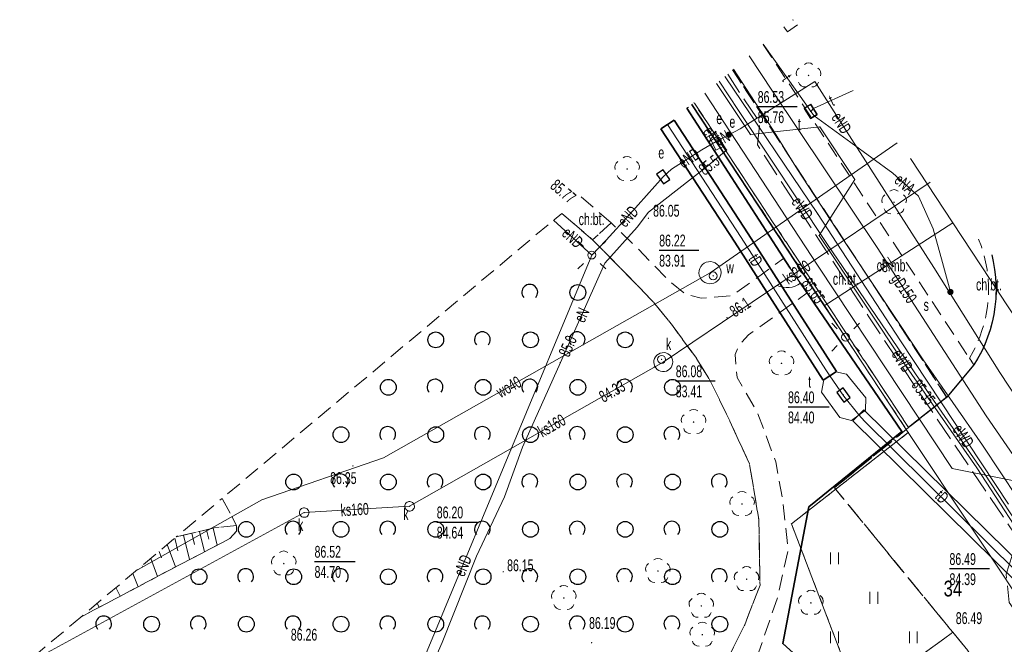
# Model space of a CAD drawing. Header units: metres. Extents: x 7504240 to 7504745, y 5782869 to 5783359.
# Tile 81 of 93: x 7504516 to 7504578, y 5783319 to 5783359. Entities that reach past the tile are written whole.
import ezdxf
from ezdxf.enums import TextEntityAlignment as Align

# ---------------------------------------------------------------- set-up
doc = ezdxf.new("R2010")
doc.units = ezdxf.units.M
doc.header["$MEASUREMENT"] = 0
for name, pattern in [('1.0_0.5', [1.5, 1, -0.5]), ('1.5_0.5', [2, 1.5, -0.5]), ('219-500', [0]), ('egug-500', [1, 0.5, -0.5]), ('otof_500', [0])]:
    doc.linetypes.add(name, pattern=pattern)
doc.layers.get('0').update_dxf_attribs({"color": 2, "linetype": 'CONTINUOUS', "lineweight": 5})
for name, color, linetype in [('000 Inne (niezydentyfikowane)', 7, 'CONTINUOUS'), ('203-punkt graniczny', 7, 'CONTINUOUS'), ('211-numer działki ewidencyjnej', 7, 'CONTINUOUS'), ('218-kontur użytku gruntowego', 7, 'CONTINUOUS'), ('219-działka ewidencyjna', 7, 'CONTINUOUS'), ('chodnik', 7, 'CONTINUOUS'), ('chodnik-Atr17', 7, 'CONTINUOUS'), ('drzewo liściaste', 7, 'CONTINUOUS'), ('elektroenergetyczne urządzenie techniczne', 7, 'CONTINUOUS'), ('elektroenergetyczne urządzenie techniczne-Atr17', 7, 'CONTINUOUS'), ('furtka', 7, 'CONTINUOUS'), ('jezdnia', 7, 'CONTINUOUS'), ('komora podziemna', 7, 'CONTINUOUS'), ('krawężnik', 7, 'CONTINUOUS'), ('latarnia', 7, 'CONTINUOUS'), ('obudowa ochronna przewodu', 7, 'CONTINUOUS'), ('ogrodzenie trwałe', 7, 'CONTINUOUS'), ('pikieta sztuczna', 7, 'CONTINUOUS'), ('pikieta sztuczna-Atr2', 7, 'CONTINUOUS'), ('przewód elektroenergetyczny podziemny', 7, 'CONTINUOUS'), ('przewód elektroenergetyczny podziemny - ob. projektowany', 7, 'CONTINUOUS'), ('przewód elektroenergetyczny podziemny-Atr1', 7, 'CONTINUOUS'), ('przewód gazowy', 7, 'CONTINUOUS'), ('przewód gazowy-Atr1', 7, 'CONTINUOUS'), ('przewód kanalizacyjny', 7, 'CONTINUOUS'), ('przewód kanalizacyjny-Atr1', 7, 'CONTINUOUS'), ('przewód telekomunikacyjny podziemny', 7, 'CONTINUOUS'), ('przewód telekomunikacyjny podziemny-Atr1', 7, 'CONTINUOUS'), ('przewód wodociągowy', 7, 'CONTINUOUS'), ('przewód wodociągowy-Atr1', 7, 'CONTINUOUS'), ('rzędna', 7, 'CONTINUOUS'), ('rzędna-Atr2', 7, 'CONTINUOUS'), ('rzędna-Atr3', 7, 'CONTINUOUS'), ('skarpa nieumocniona', 7, 'CONTINUOUS'), ('studnia kanalizacyjna', 7, 'CONTINUOUS'), ('studnia kanalizacyjna-Atr17', 7, 'CONTINUOUS'), ('szafa elektroenergetyczna lub kontener', 7, 'CONTINUOUS'), ('szafa elektroenergetyczna lub kontener-Atr17', 7, 'CONTINUOUS'), ('trawnik', 7, 'CONTINUOUS'), ('urządzenie techniczne sieci specjalnej', 7, 'CONTINUOUS'), ('urządzenie techniczne sieci specjalnej-Atr17', 7, 'CONTINUOUS'), ('właz do komory lub kanału - okrągły', 7, 'CONTINUOUS'), ('właz do komory lub kanału - okrągły-Atr17', 7, 'CONTINUOUS'), ('właz do komory lub kanału - prostokątny', 7, 'CONTINUOUS'), ('właz do komory lub kanału - prostokątny-Atr17', 7, 'CONTINUOUS'), ('zadrzewienie  zakrzewienie', 7, 'CONTINUOUS')]:
    doc.layers.add(name, color=color, linetype=linetype)
doc.styles.get("Standard").update_dxf_attribs({"font": 'Working1250', "width": 0.75})
doc.linetypes.add('902-500', pattern='A,3.75,0,[1,ksztalty.shx,S=0.5,R=0,X=0,Y=0],3.75', length=7.5)

# ---------------------------------------------------------------- blocks, each defined once
blk = doc.blocks.new('OP021')
at = {"linetype": 'Continuous', "lineweight": 13}
h = blk.add_hatch(color=0, dxfattribs=at)
edge = h.paths.add_edge_path()
edge.add_arc((0, 0), 0.05, 0, 360)
at = {"color": 0, "linetype": 'Continuous', "lineweight": 13}
for centre, start, end in [((0, 0.4), 49.272, 130.728), ((-0.38, 0.124), 121.308, 202.548), ((0.38, 0.124), 337.452, 58.692), ((-0.235, -0.324), 193.221, 274.871), ((0.235, -0.324), 265.129, 346.779)]:
    blk.add_arc(centre, 0.4, start, end, dxfattribs=at)
blk = doc.blocks.new('PW01')
at = {"linetype": 'Continuous', "lineweight": 13}
h = blk.add_hatch(color=0, dxfattribs=at)
edge = h.paths.add_edge_path()
edge.add_arc((0, 0), 0.045, 0, 360)
blk = doc.blocks.new('SM01')
at = {"color": 0, "linetype": 'Continuous', "lineweight": 13}
for p, q in [((-0.53, 0.531), (-0.883, 0.884)), ((0.531, 0.531), (0.884, 0.884)), ((-0.53, -0.53), (-0.883, -0.883)), ((0.531, -0.53), (0.884, -0.883))]:
    blk.add_line(p, q, dxfattribs=at)
blk.add_circle((0, 0), 0.25, dxfattribs=at)
blk = doc.blocks.new('US22')
at = {"color": 0, "linetype": 'Continuous', "lineweight": 13}
blk.add_circle((0, 0), 0.25, dxfattribs=at)
blk = doc.blocks.new('SUPWP')
at = {"color": 0, "linetype": 'Continuous'}
blk.add_lwpolyline([(-0.375, -0.25), (0.375, -0.25), (0.375, 0.25), (-0.375, 0.25)], close=True, dxfattribs=at)
blk = doc.blocks.new('US18')
at = {"color": 0, "linetype": 'Continuous', "lineweight": 13}
for p, q in [((-0.5, -0.25), (-0.5, 0.25)), ((-0.5, 0.25), (0.5, 0.25)), ((0.5, -0.25), (0.5, 0.25)), ((-0.5, -0.25), (0.5, -0.25))]:
    blk.add_line(p, q, dxfattribs=at)
blk = doc.blocks.new('US25')
at = {"linetype": 'Continuous', "lineweight": 0}
h = blk.add_hatch(color=0, dxfattribs=at)
edge = h.paths.add_edge_path()
edge.add_arc((0, 0), 0.2, 0, 360)
blk = doc.blocks.new('OK04')
at = {"color": 0, "linetype": 'Continuous', "lineweight": 0}
blk.add_arc((1.5, 0.001), 1.5, 120, 180, dxfattribs=at)
blk = doc.blocks.new('OTZK1')
at = {"color": 0, "linetype": 'Continuous'}
blk.add_circle((0, 0), 0.5, dxfattribs=at)
blk = doc.blocks.new('OTZK2')
at = {"color": 0, "linetype": 'Continuous'}
blk.add_arc((0, 0), 0.5, 318.85, 221.162, dxfattribs=at)
blk = doc.blocks.new('TU04')
at = {"color": 0, "linetype": 'Continuous', "lineweight": 13}
for p, q in [((0, 0), (0, 0.75)), ((0.5, 0), (0.5, 0.75))]:
    blk.add_line(p, q, dxfattribs=at)
blk = doc.blocks.new('203')
at = {"linetype": 'Continuous', "lineweight": 0}
h = blk.add_hatch(color=0, dxfattribs=at)
edge = h.paths.add_edge_path()
edge.add_arc((0, 0), 0.045, 0, 360)

msp = doc.modelspace()

# ---------------------------------------------------------------- linework, layer by layer
at = {"layer": '000 Inne (niezydentyfikowane)', "color": 7, "linetype": 'Continuous', "lineweight": 13}
for p, q in [((7504527.27, 5783326.54), (7504527.58, 5783325.25)), ((7504527.71, 5783326.64), (7504527.85, 5783326.05)), ((7504528.12, 5783326.74), (7504528.38, 5783325.66)), ((7504525.693, 5783326.105), (7504525.88, 5783325.31)), ((7504526.25, 5783326.3), (7504526.62, 5783324.75)), ((7504526.78, 5783326.42), (7504526.95, 5783325.71)), ((7504524.702, 5783325.274), (7504524.86, 5783324.87)), ((7504525.21, 5783325.7), (7504525.75, 5783324.29)), ((7504524.17, 5783324.827), (7504524.61, 5783323.69)), ((7504523.619, 5783324.365), (7504523.64, 5783324.31)), ((7504523.042, 5783323.881), (7504523.37, 5783323.03)), ((7504521.964, 5783322.976), (7504522.23, 5783322.43)), ((7504520.778, 5783321.98), (7504520.9, 5783321.73))]:
    msp.add_line(p, q, dxfattribs=at)
at = {"layer": '218-kontur użytku gruntowego', "color": 3, "linetype": 'egug-500', "lineweight": 18, "flags": 128}
for points in [[(7504558.448, 5783353.597), (7504572.16, 5783332.8)], [(7504572.16, 5783332.8), (7504564.76, 5783327.02)], [(7504564.76, 5783327.02), (7504567.96, 5783318.66)]]:
    msp.add_lwpolyline(points, dxfattribs=at)
at = {"layer": '219-działka ewidencyjna', "color": 7, "linetype": '219-500', "lineweight": 18, "flags": 128}
for points in [[(7504558.448, 5783353.597), (7504572.16, 5783332.8)], [(7504572.16, 5783332.8), (7504564.76, 5783327.02)], [(7504580.47, 5783320.31), (7504572.16, 5783332.8)], [(7504564.76, 5783327.02), (7504567.96, 5783318.66)]]:
    msp.add_lwpolyline(points, dxfattribs=at)
at = {"layer": 'chodnik', "color": 7, "linetype": '1.0_0.5', "lineweight": 18, "flags": 128}
for points in [[(7504562.957, 5783357.381), (7504576.03, 5783337.5), (7504576.32, 5783337.09), (7504574.6, 5783335.03), (7504561.032, 5783355.766)], [(7504561.032, 5783355.766), (7504574.6, 5783335.03), (7504572.18, 5783333.11), (7504558.576, 5783353.705)], [(7504551.442, 5783347.717), (7504553.34, 5783346.07)], [(7504553.34, 5783346.07), (7504552.16, 5783345.01), (7504550.207, 5783346.68)], [(7504577.444, 5783344.05), (7504577.54, 5783343.62), (7504577.63, 5783343.13), (7504577.69, 5783342.63), (7504577.71, 5783342.27), (7504577.72, 5783341.77), (7504577.7, 5783341.27), (7504577.65, 5783340.77), (7504577.58, 5783340.28), (7504577.47, 5783339.79), (7504577.34, 5783339.31), (7504577.18, 5783338.83), (7504577, 5783338.37), (7504576.79, 5783337.92), (7504576.55, 5783337.47), (7504576.32, 5783337.09), (7504576.03, 5783337.5), (7504576.28, 5783337.94), (7504576.5, 5783338.38), (7504576.69, 5783338.85), (7504576.85, 5783339.32), (7504576.99, 5783339.8), (7504577.1, 5783340.29), (7504577.18, 5783340.78), (7504577.23, 5783341.28), (7504577.24, 5783341.78), (7504577.24, 5783342.12), (7504577.21, 5783342.62), (7504577.15, 5783343.12), (7504577.06, 5783343.61), (7504576.94, 5783344.09), (7504576.79, 5783344.57), (7504576.612, 5783345.035)]]:
    msp.add_lwpolyline(points, dxfattribs=at)
msp.add_lwpolyline([(7504549.5, 5783310.35), (7504550.74, 5783309.97), (7504551.7, 5783309.75), (7504552.48, 5783309.9), (7504553.31, 5783310.2), (7504554.21, 5783310.6), (7504558.62, 5783315.25), (7504560.39, 5783317.8), (7504561.8, 5783320.62), (7504562.77, 5783323.14), (7504562.69, 5783327.29), (7504562.11, 5783330.78), (7504560.65, 5783333.97), (7504559.53, 5783336.23), (7504558.75, 5783337.48), (7504557.22, 5783339.57), (7504556.03, 5783341.06), (7504552.16, 5783345.01), (7504553.34, 5783346.07), (7504555.06, 5783344.42), (7504557.01, 5783342.4), (7504558.06, 5783341.55), (7504559.05, 5783341.31), (7504561.03, 5783341.48), (7504564.25, 5783343.83), (7504565.75, 5783341.64), (7504562.04, 5783338.98), (7504561.48, 5783338.38), (7504561.19, 5783337.74), (7504561.31, 5783336.28), (7504562.6, 5783334.08), (7504563.77, 5783330.94), (7504564.18, 5783328.65), (7504564.55, 5783325.4), (7504563.9, 5783322.41), (7504562.43, 5783318.13), (7504560.39, 5783314.98), (7504556.46, 5783310.38), (7504550.47, 5783304.04), (7504546.35, 5783299.79), (7504543.18, 5783298.69), (7504548.88, 5783304.71), (7504549.88, 5783306.35), (7504550.18, 5783307.15), (7504549.71, 5783307.91), (7504549.36, 5783308.35), (7504548.32, 5783309.14), (7504547.18, 5783309.63), (7504547.61, 5783311.22)], close=True, dxfattribs=at)
at = {"layer": 'furtka', "color": 7, "linetype": 'otof_500', "lineweight": 18, "flags": 128}
msp.add_lwpolyline([(7504565.34, 5783342.25), (7504564.67, 5783343.21)], dxfattribs=at)
at = {"layer": 'jezdnia', "color": 7, "linetype": '1.5_0.5', "lineweight": 18, "flags": 128}
msp.add_lwpolyline([(7504721.281, 5783124.329), (7504710.4, 5783140.84), (7504707.9, 5783139.18), (7504707.15, 5783140), (7504706.85, 5783140.22), (7504706.58, 5783140.4), (7504706.25, 5783140.51), (7504705.88, 5783140.52), (7504705.56, 5783140.39), (7504704.13, 5783138.46), (7504697.66, 5783141.85), (7504698.65, 5783144.15), (7504698.87, 5783144.8), (7504699.77, 5783147.45), (7504699.97, 5783149.96), (7504699.88, 5783150.96), (7504701.77, 5783150.87), (7504701.76, 5783151.99), (7504701.15, 5783154.36), (7504699.72, 5783157.04), (7504694.57, 5783165.13), (7504640.76, 5783248.61), (7504632.21, 5783261.86), (7504629.22, 5783266.51), (7504609.35, 5783296.76), (7504588.99, 5783327.58), (7504588.83, 5783327.75), (7504588.46, 5783328.09), (7504588.08, 5783328.41), (7504587.67, 5783328.7), (7504587.24, 5783328.95), (7504586.79, 5783329.18), (7504586.33, 5783329.37), (7504586.22, 5783329.41), (7504585.74, 5783329.56), (7504585.26, 5783329.68), (7504584.76, 5783329.76), (7504584.26, 5783329.8), (7504583.76, 5783329.81), (7504583.27, 5783329.78), (7504582.77, 5783329.71), (7504582.28, 5783329.61), (7504580.26, 5783328.03), (7504579.4, 5783326.65), (7504578.86, 5783325.39), (7504578.36, 5783323.84), (7504578.56, 5783322.04), (7504579.94, 5783319.98), (7504580.88, 5783318.49), (7504577.57, 5783316.99), (7504574.98, 5783320.15), (7504567.49, 5783329.3), (7504572.18, 5783333.11), (7504574.6, 5783335.03), (7504576.32, 5783337.09), (7504576.55, 5783337.47), (7504576.79, 5783337.92), (7504577, 5783338.37), (7504577.18, 5783338.83), (7504577.34, 5783339.31), (7504577.47, 5783339.79), (7504577.58, 5783340.28), (7504577.65, 5783340.77), (7504577.7, 5783341.27), (7504577.72, 5783341.77), (7504577.71, 5783342.27), (7504577.69, 5783342.63), (7504577.63, 5783343.13), (7504577.54, 5783343.62), (7504577.444, 5783344.05)], dxfattribs=at)
msp.add_lwpolyline([(7504574.98, 5783320.15), (7504577.57, 5783316.99), (7504575.28, 5783315.96), (7504574.17, 5783315.43), (7504573.82, 5783314.97), (7504570.96, 5783313.13), (7504570.22, 5783312.61), (7504568.41, 5783315.36)], close=True, dxfattribs=at)
at = {"layer": 'komora podziemna', "color": 30, "linetype": 'Continuous', "lineweight": 18, "flags": 128}
for points in [[(7504564.5, 5783358.17), (7504564.278, 5783358.49)], [(7504565.145, 5783358.62), (7504564.5, 5783358.17)]]:
    msp.add_lwpolyline(points, dxfattribs=at)
for points in [[(7504565.99, 5783353.59), (7504566.38, 5783352.96), (7504565.97, 5783352.71), (7504565.56, 5783353.31)], [(7504568.56, 5783333.57), (7504567.82, 5783333.75), (7504566.66, 5783335.35), (7504566.81, 5783336.13), (7504567.56, 5783336.64), (7504568.25, 5783336.49), (7504569.48, 5783335), (7504569.44, 5783334.21)]]:
    msp.add_lwpolyline(points, close=True, dxfattribs=at)
at = {"layer": 'komora podziemna', "color": 5, "linetype": 'Continuous', "lineweight": 18, "flags": 128}
msp.add_lwpolyline([(7504559.05, 5783342.49), (7504558.97, 5783342.62), (7504558.92, 5783342.76), (7504558.9, 5783342.9), (7504558.91, 5783343.05), (7504558.95, 5783343.19), (7504559.02, 5783343.32), (7504559.12, 5783343.43), (7504559.23, 5783343.52), (7504559.36, 5783343.58), (7504559.51, 5783343.61), (7504559.65, 5783343.62), (7504559.8, 5783343.59), (7504559.93, 5783343.54), (7504560.05, 5783343.45), (7504560.15, 5783343.35), (7504560.23, 5783343.22), (7504560.28, 5783343.08), (7504560.3, 5783342.94), (7504560.29, 5783342.79), (7504560.25, 5783342.65), (7504560.18, 5783342.52), (7504560.08, 5783342.41), (7504559.97, 5783342.32), (7504559.84, 5783342.26), (7504559.69, 5783342.23), (7504559.55, 5783342.22), (7504559.4, 5783342.25), (7504559.27, 5783342.3), (7504559.15, 5783342.39)], close=True, dxfattribs=at)
at = {"layer": 'komora podziemna', "color": 34, "linetype": 'Continuous', "lineweight": 18, "flags": 128}
msp.add_lwpolyline([(7504556.16, 5783336.89), (7504556.1, 5783337), (7504556.06, 5783337.12), (7504556.04, 5783337.24), (7504556.05, 5783337.37), (7504556.09, 5783337.49), (7504556.14, 5783337.6), (7504556.23, 5783337.69), (7504556.33, 5783337.77), (7504556.44, 5783337.83), (7504556.56, 5783337.85), (7504556.69, 5783337.86), (7504556.81, 5783337.84), (7504556.93, 5783337.79), (7504557.03, 5783337.72), (7504557.12, 5783337.63), (7504557.18, 5783337.52), (7504557.22, 5783337.4), (7504557.24, 5783337.28), (7504557.23, 5783337.15), (7504557.19, 5783337.03), (7504557.14, 5783336.92), (7504557.05, 5783336.83), (7504556.95, 5783336.75), (7504556.84, 5783336.69), (7504556.72, 5783336.67), (7504556.59, 5783336.66), (7504556.47, 5783336.68), (7504556.35, 5783336.73), (7504556.25, 5783336.8)], close=True, dxfattribs=at)
at = {"layer": 'krawężnik', "color": 7, "linetype": 'Continuous', "lineweight": 25, "flags": 128}
msp.add_lwpolyline([(7504577.444, 5783344.05), (7504577.54, 5783343.62), (7504577.63, 5783343.13), (7504577.69, 5783342.63), (7504577.71, 5783342.27), (7504577.72, 5783341.77), (7504577.7, 5783341.27), (7504577.65, 5783340.77), (7504577.58, 5783340.28), (7504577.47, 5783339.79), (7504577.34, 5783339.31), (7504577.18, 5783338.83), (7504577, 5783338.37), (7504576.79, 5783337.92), (7504576.55, 5783337.47), (7504576.32, 5783337.09), (7504574.6, 5783335.03), (7504572.18, 5783333.11)], dxfattribs=at)
at = {"layer": 'obudowa ochronna przewodu', "color": 0, "linetype": 'CONTINUOUS', "lineweight": 35}
for p, q in [((7504556.482, 5783352.025), (7504556.901, 5783352.299)), ((7504557.319, 5783352.573), (7504556.901, 5783352.299)), ((7504562.019, 5783345.391), (7504557.319, 5783352.573)), ((7504561.18, 5783344.849), (7504556.482, 5783352.025)), ((7504567.611, 5783336.66), (7504562.019, 5783345.391)), ((7504566.769, 5783336.12), (7504561.18, 5783344.849)), ((7504567.611, 5783336.66), (7504567.19, 5783336.39)), ((7504566.769, 5783336.12), (7504567.19, 5783336.39)), ((7504569.351, 5783334.246), (7504569, 5783333.89)), ((7504569.351, 5783334.246), (7504579.821, 5783323.926)), ((7504568.649, 5783333.534), (7504569, 5783333.89)), ((7504568.649, 5783333.534), (7504579.119, 5783323.214))]:
    msp.add_line(p, q, dxfattribs=at)
at = {"layer": 'ogrodzenie trwałe', "color": 7, "linetype": '902-500', "lineweight": 35, "flags": 128}
for points in [[(7504564.67, 5783343.21), (7504558.134, 5783353.333)], [(7504565.34, 5783342.25), (7504571.76, 5783332.86), (7504565.86, 5783328.09), (7504564.21, 5783319.43), (7504567.93, 5783316.08), (7504570.22, 5783312.61)]]:
    msp.add_lwpolyline(points, dxfattribs=at)
at = {"layer": 'przewód elektroenergetyczny podziemny', "color": 1, "linetype": 'Continuous', "lineweight": 18, "flags": 128}
for points in [[(7504578.5, 5783328.26), (7504571.67, 5783338.61), (7504566.41, 5783346.66), (7504560.56, 5783355.33), (7504560.543, 5783355.355)], [(7504580.21, 5783326.94), (7504576.86, 5783331.99), (7504573.1, 5783337.41), (7504571.63, 5783339.64), (7504568.29, 5783344.65), (7504565.14, 5783349.46), (7504563.55, 5783352.02), (7504561.083, 5783355.808)], [(7504560.011, 5783354.908), (7504562.16, 5783351.67), (7504566.55, 5783352.15), (7504568.77, 5783348.83), (7504566.51, 5783345.28), (7504572.05, 5783336.95), (7504576.5, 5783330.56), (7504580.32, 5783324.69), (7504582.54, 5783321.43), (7504586.41, 5783315.84)], [(7504560.177, 5783355.048), (7504561.41, 5783353.2), (7504563.36, 5783350.24), (7504566.99, 5783344.77), (7504573.56, 5783335.12), (7504577, 5783330.16), (7504579.77, 5783325.95), (7504582.59, 5783321.79), (7504584.14, 5783318.81), (7504588.09, 5783319.33), (7504589.47, 5783317.36), (7504593.1, 5783311.78), (7504596.36, 5783306.86), (7504599.88, 5783301.41), (7504603.65, 5783295.72), (7504608.54, 5783288.27), (7504614.78, 5783278.76), (7504621.29, 5783269.11), (7504627.13, 5783260.32)], [(7504560.79, 5783351.66), (7504561.51, 5783352.03), (7504566.23, 5783355.03), (7504568.06, 5783352.19), (7504573.77, 5783343.24), (7504577.95, 5783336.6), (7504582.17, 5783330.23), (7504583.99, 5783326.94), (7504585.5, 5783324.32), (7504587.08, 5783321.18), (7504588.72, 5783318.97), (7504592.73, 5783312.94), (7504596.65, 5783306.9), (7504598.48, 5783304.14), (7504600.62, 5783301.62), (7504602.91, 5783298.82), (7504606.39, 5783294.67), (7504608.43, 5783291.92)], [(7504558.43, 5783353.582), (7504566.83, 5783340.82)], [(7504565.98, 5783353.13), (7504566.2, 5783352.85), (7504568.53, 5783351.16), (7504571.18, 5783349.23), (7504572.8, 5783347.76), (7504573.73, 5783345.7), (7504574.33, 5783343.57), (7504574.83, 5783341.7)], [(7504560.79, 5783351.66), (7504559.98, 5783351.23)], [(7504540.36, 5783315), (7504540.72, 5783315.14), (7504542.63, 5783319.5), (7504544.8, 5783324.96), (7504546.59, 5783328.72), (7504547.72, 5783331.88), (7504550.12, 5783337.23), (7504552.94, 5783343.52), (7504554.99, 5783345.81), (7504555.7, 5783346.76), (7504559.36, 5783349.6), (7504560.65, 5783350.69), (7504560.29, 5783351.28), (7504559.98, 5783351.23)], [(7504556.64, 5783348.99), (7504557.17, 5783349.47), (7504559.08, 5783350.71), (7504559.98, 5783351.23)], [(7504568.19, 5783338.84), (7504566.83, 5783340.82), (7504574.99, 5783346.07), (7504572.293, 5783350.152)], [(7504552.11, 5783344.04), (7504553.03, 5783344.98), (7504554.52, 5783346.62), (7504556.64, 5783348.99)], [(7504549.695, 5783346.25), (7504552.11, 5783344.04)], [(7504588.51, 5783325.53), (7504574.99, 5783346.07)], [(7504539, 5783312.53), (7504546.57, 5783330.7), (7504552.11, 5783344.04)]]:
    msp.add_lwpolyline(points, dxfattribs=at)
at = {"layer": 'przewód elektroenergetyczny podziemny - ob. projektowany', "color": 1, "linetype": '1.5_0.5', "lineweight": 18, "flags": 128}
msp.add_lwpolyline([(7504643.893, 5783265.323), (7504627.07, 5783253.85), (7504620.46, 5783263.82), (7504614.02, 5783273.56), (7504607.33, 5783283.34), (7504599.37, 5783295.19), (7504602.04, 5783301.54), (7504595.41, 5783311.52), (7504591.29, 5783309.77), (7504589.43, 5783312.39), (7504582.96, 5783322.45), (7504581.52, 5783324.7), (7504579.88, 5783324.92), (7504579.7, 5783325.19), (7504571.39, 5783337.52), (7504569.67, 5783340.12), (7504568.12, 5783342.51), (7504562.6, 5783351.02), (7504562.76, 5783352.44), (7504561.49, 5783354.3), (7504560.72, 5783355.504)], dxfattribs=at)
at = {"layer": 'przewód gazowy', "color": 52, "linetype": 'Continuous', "lineweight": 18, "flags": 128}
msp.add_lwpolyline([(7504562.088, 5783356.652), (7504563.55, 5783354.42), (7504570.18, 5783344.51), (7504577.1, 5783333.86), (7504584.71, 5783322.79), (7504593.92, 5783308.66), (7504601.11, 5783297.64), (7504608.48, 5783286.32), (7504616.47, 5783274.02), (7504623.8, 5783262.71)], dxfattribs=at)
at = {"layer": 'przewód kanalizacyjny', "color": 34, "linetype": 'Continuous', "lineweight": 18, "flags": 128}
for points in [[(7504573.556, 5783348.656), (7504556.64, 5783337.26)], [(7504556.64, 5783337.26), (7504540.57, 5783328.13), (7504533.89, 5783327.73), (7504516.005, 5783317.975)]]:
    msp.add_lwpolyline(points, dxfattribs=at)
at = {"layer": 'przewód telekomunikacyjny podziemny', "color": 30, "linetype": 'Continuous', "lineweight": 18, "flags": 128}
for points in [[(7504564.817, 5783358.943), (7504564.895, 5783358.916)], [(7504565.98, 5783353.13), (7504565.77, 5783353.45), (7504562.975, 5783357.396)], [(7504568.663, 5783354.453), (7504566.16, 5783353.32), (7504565.98, 5783353.13)], [(7504556.904, 5783352.301), (7504561.58, 5783345.14), (7504566.94, 5783336.78), (7504567.18, 5783336.38), (7504568.07, 5783335.11)], [(7504580.51, 5783322.4), (7504579.45, 5783323.56), (7504579.08, 5783323.94), (7504569.39, 5783333.51), (7504569.03, 5783333.91), (7504568.07, 5783335.11)]]:
    msp.add_lwpolyline(points, dxfattribs=at)
at = {"layer": 'przewód wodociągowy', "color": 5, "linetype": 'Continuous', "lineweight": 18, "flags": 128}
for points in [[(7504559.271, 5783354.288), (7504566.46, 5783343.33), (7504574.93, 5783330.53), (7504587.79, 5783327.96), (7504590.49, 5783323.81), (7504600.98, 5783307.54), (7504606.31, 5783299.1), (7504616.63, 5783283.22), (7504619.49, 5783278.73), (7504630.45, 5783261.83), (7504633.65, 5783257.07)], [(7504571.456, 5783351.143), (7504559.6, 5783342.92), (7504538.91, 5783331.19), (7504531.2, 5783328.53), (7504523.233, 5783324.041)]]:
    msp.add_lwpolyline(points, dxfattribs=at)
at = {"layer": 'rzędna-Atr2', "color": 7, "flags": 128}
for points in [[(7504562.622, 5783353.439), (7504565.127, 5783353.439)], [(7504556.38, 5783344.35), (7504558.885, 5783344.35)], [(7504557.43, 5783336.07), (7504559.93, 5783336.07)], [(7504564.543, 5783334.422), (7504567.139, 5783334.422)], [(7504542.29, 5783327.13), (7504544.859, 5783327.13)], [(7504534.55, 5783324.64), (7504537.114, 5783324.64)], [(7504574.77, 5783324.18), (7504577.307, 5783324.18)]]:
    msp.add_lwpolyline(points, dxfattribs=at)
at = {"layer": 'skarpa nieumocniona', "color": 7, "linetype": '1.0_0.5', "lineweight": 18, "flags": 128}
msp.add_lwpolyline([(7504529.61, 5783326.55), (7504529.19, 5783326.09), (7504524.7, 5783323.74), (7504519.74, 5783321.11), (7504525.79, 5783326.19), (7504528.2, 5783326.76), (7504529.61, 5783326.92)], close=True, dxfattribs=at)
msp.add_lwpolyline([(7504529.61, 5783326.55), (7504529.19, 5783326.09), (7504524.7, 5783323.74), (7504519.74, 5783321.11), (7504525.79, 5783326.19), (7504528.2, 5783326.76), (7504529.61, 5783326.92)], close=True, dxfattribs=at)
at = {"layer": 'studnia kanalizacyjna', "color": 34, "linetype": 'Continuous', "lineweight": 18, "flags": 128}
for points in [[(7504540.33, 5783327.95), (7504540.3, 5783328), (7504540.28, 5783328.06), (7504540.27, 5783328.12), (7504540.27, 5783328.18), (7504540.29, 5783328.24), (7504540.32, 5783328.3), (7504540.36, 5783328.35), (7504540.41, 5783328.39), (7504540.47, 5783328.41), (7504540.53, 5783328.43), (7504540.59, 5783328.43), (7504540.65, 5783328.42), (7504540.71, 5783328.39), (7504540.76, 5783328.36), (7504540.81, 5783328.31), (7504540.84, 5783328.26), (7504540.86, 5783328.2), (7504540.87, 5783328.14), (7504540.87, 5783328.08), (7504540.85, 5783328.02), (7504540.82, 5783327.96), (7504540.78, 5783327.91), (7504540.73, 5783327.87), (7504540.67, 5783327.85), (7504540.61, 5783327.83), (7504540.55, 5783327.83), (7504540.49, 5783327.84), (7504540.43, 5783327.87), (7504540.38, 5783327.9)], [(7504533.65, 5783327.55), (7504533.62, 5783327.6), (7504533.6, 5783327.66), (7504533.59, 5783327.72), (7504533.59, 5783327.78), (7504533.61, 5783327.84), (7504533.64, 5783327.9), (7504533.68, 5783327.95), (7504533.73, 5783327.99), (7504533.79, 5783328.01), (7504533.85, 5783328.03), (7504533.91, 5783328.03), (7504533.97, 5783328.02), (7504534.03, 5783327.99), (7504534.08, 5783327.96), (7504534.13, 5783327.91), (7504534.16, 5783327.86), (7504534.18, 5783327.8), (7504534.19, 5783327.74), (7504534.19, 5783327.68), (7504534.17, 5783327.62), (7504534.14, 5783327.56), (7504534.1, 5783327.51), (7504534.05, 5783327.47), (7504533.99, 5783327.45), (7504533.93, 5783327.43), (7504533.87, 5783327.43), (7504533.81, 5783327.44), (7504533.75, 5783327.47), (7504533.7, 5783327.5)]]:
    msp.add_lwpolyline(points, close=True, dxfattribs=at)
at = {"layer": 'trawnik', "color": 7, "linetype": '1.0_0.5', "lineweight": 18, "flags": 128}
msp.add_lwpolyline([(7504572.18, 5783333.11), (7504567.49, 5783329.3), (7504574.98, 5783320.15), (7504568.41, 5783315.36), (7504567.93, 5783316.08), (7504564.21, 5783319.43), (7504565.86, 5783328.09), (7504571.76, 5783332.86), (7504565.34, 5783342.25), (7504564.67, 5783343.21), (7504558.13, 5783353.33), (7504558.58, 5783353.7)], close=True, dxfattribs=at)
at = {"layer": 'zadrzewienie  zakrzewienie', "color": 7, "linetype": '1.0_0.5', "lineweight": 18, "flags": 128}
for points in [[(7504552.16, 5783345.01), (7504556.03, 5783341.06), (7504557.22, 5783339.57), (7504558.75, 5783337.48), (7504559.53, 5783336.23), (7504560.65, 5783333.97), (7504562.11, 5783330.78), (7504562.69, 5783327.29), (7504562.77, 5783323.14), (7504561.8, 5783320.62), (7504560.39, 5783317.8), (7504558.62, 5783315.25), (7504554.21, 5783310.6), (7504553.31, 5783310.2), (7504552.48, 5783309.9), (7504551.7, 5783309.75), (7504550.74, 5783309.97), (7504549.5, 5783310.35), (7504547.61, 5783311.22), (7504540.13, 5783314.6), (7504536.17, 5783315.74), (7504531.24, 5783315.81), (7504525.45, 5783314.31), (7504521.13, 5783312.7), (7504517, 5783310.38), (7504510.09, 5783305), (7504506.52, 5783301.96), (7504498.6, 5783298.04), (7504495.8, 5783297.58), (7504495.75, 5783298.62), (7504495.45, 5783299.95), (7504495.14, 5783300.47), (7504519.74, 5783321.11), (7504524.7, 5783323.74), (7504529.19, 5783326.09), (7504529.61, 5783326.55), (7504529.61, 5783326.92), (7504528.7, 5783328.63), (7504550.21, 5783346.68)], [(7504529.61, 5783326.92), (7504528.2, 5783326.76), (7504525.79, 5783326.19), (7504528.7, 5783328.63)]]:
    msp.add_lwpolyline(points, close=True, dxfattribs=at)

# ---------------------------------------------------------------- block references
at = {"layer": '203-punkt graniczny', "color": 7, "linetype": 'Continuous', "lineweight": 18}
for p in [(7504572.16, 5783332.8), (7504564.76, 5783327.02)]:
    msp.add_blockref('203', p, dxfattribs=at)
at = {"layer": 'drzewo liściaste', "color": 94, "linetype": 'Continuous', "lineweight": 18}
for p in [(7504565.84, 5783355.41), (7504554.35, 5783349.49), (7504571.26, 5783347.38), (7504564.13, 5783337.18), (7504558.56, 5783333.46), (7504561.63, 5783328.27), (7504532.6, 5783324.5), (7504556.3, 5783324.03), (7504561.92, 5783323.51), (7504550.34, 5783322.32), (7504565.99, 5783322.01), (7504559.05, 5783321.82), (7504559.11, 5783320)]:
    msp.add_blockref('OP021', p, dxfattribs=at)
at = {"layer": 'elektroenergetyczne urządzenie techniczne', "color": 1, "linetype": 'Continuous', "lineweight": 18, "rotation": 209.744}
msp.add_blockref('US25', (7504560.79, 5783351.66), dxfattribs=at)
at = {"layer": 'furtka', "color": 7, "linetype": 'Continuous', "lineweight": 18, "rotation": 124.912}
msp.add_blockref('OK04', (7504565.34, 5783342.25), dxfattribs=at)
at = {"layer": 'latarnia', "color": 7, "linetype": 'Continuous', "lineweight": 18}
for p in [(7504552.11, 5783344.04), (7504568.19, 5783338.84)]:
    msp.add_blockref('SM01', p, dxfattribs=at)
at = {"layer": 'pikieta sztuczna', "color": 7, "linetype": 'Continuous', "lineweight": 13}
for p in [(7504552.11, 5783346.45), (7504555.7, 5783346.37), (7504560.68, 5783340.07), (7504536.98, 5783330.69), (7504546.5, 5783323.98), (7504552.1, 5783319.49)]:
    msp.add_blockref('PW01', p, dxfattribs=at)
at = {"layer": 'rzędna', "color": 30, "linetype": 'Continuous', "lineweight": 18}
for p, rotation in [((7504565.98, 5783353.13), 122.357), ((7504568.05, 5783335.18), 306.1370000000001)]:
    msp.add_blockref('PW01', p, dxfattribs=dict(at, rotation=rotation))
at = {"layer": 'rzędna', "color": 1, "linetype": 'Continuous', "lineweight": 18}
for p in [(7504566.55, 5783352.15), (7504562.16, 5783351.67), (7504560.65, 5783350.69), (7504568.77, 5783348.83), (7504566.41, 5783346.66), (7504566.51, 5783345.28), (7504566.83, 5783340.82), (7504550.12, 5783337.23), (7504572.05, 5783336.95)]:
    msp.add_blockref('PW01', p, dxfattribs=at)
at = {"layer": 'rzędna', "color": 5, "linetype": 'Continuous', "lineweight": 18}
msp.add_blockref('PW01', (7504559.8, 5783342.72), dxfattribs=at)
at = {"layer": 'rzędna', "color": 34, "linetype": 'Continuous', "lineweight": 18}
for p in [(7504556.53, 5783337.43), (7504556.08, 5783336.95), (7504533.89, 5783327.73), (7504540.57, 5783328.13)]:
    msp.add_blockref('PW01', p, dxfattribs=at)
at = {"layer": 'szafa elektroenergetyczna lub kontener', "color": 1, "linetype": 'Continuous', "lineweight": 18, "rotation": 295.231}
msp.add_blockref('US18', (7504559.98, 5783351.23), dxfattribs=at)
at = {"layer": 'trawnik', "color": 7, "linetype": 'Continuous', "lineweight": 18}
for p in [(7504567.229, 5783324.459), (7504569.729, 5783321.959), (7504567.229, 5783319.459), (7504572.229, 5783319.459)]:
    msp.add_blockref('TU04', p, dxfattribs=at)
at = {"layer": 'urządzenie techniczne sieci specjalnej', "color": 7, "linetype": 'Continuous', "lineweight": 18}
msp.add_blockref('US25', (7504574.83, 5783341.7), dxfattribs=at)
at = {"layer": 'właz do komory lub kanału - okrągły', "color": 7, "linetype": 'Continuous', "lineweight": 18}
for p in [(7504559.8, 5783342.72), (7504556.53, 5783337.43)]:
    msp.add_blockref('US22', p, dxfattribs=at)
at = {"layer": 'właz do komory lub kanału - prostokątny', "color": 7, "linetype": 'Continuous', "lineweight": 18}
for p, rotation in [((7504565.98, 5783353.13), 122.357), ((7504556.64, 5783348.99), 125.367), ((7504568.05, 5783335.18), 306.1370000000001)]:
    msp.add_blockref('SUPWP', p, dxfattribs=dict(at, rotation=rotation))
at = {"layer": 'zadrzewienie  zakrzewienie', "color": 7, "linetype": 'Continuous', "lineweight": 18}
for name, p in [('OTZK2', (7504548.184, 5783341.677)), ('OTZK1', (7504551.226, 5783341.666)), ('OTZK1', (7504542.226, 5783338.666)), ('OTZK2', (7504545.184, 5783338.677)), ('OTZK1', (7504548.226, 5783338.666)), ('OTZK2', (7504551.184, 5783338.677)), ('OTZK1', (7504554.226, 5783338.666)), ('OTZK1', (7504539.226, 5783335.666)), ('OTZK2', (7504542.184, 5783335.677)), ('OTZK1', (7504545.226, 5783335.666)), ('OTZK2', (7504548.184, 5783335.677)), ('OTZK1', (7504551.226, 5783335.666)), ('OTZK2', (7504554.184, 5783335.677)), ('OTZK1', (7504557.226, 5783335.666)), ('OTZK1', (7504536.226, 5783332.666)), ('OTZK2', (7504539.184, 5783332.677)), ('OTZK1', (7504542.226, 5783332.666)), ('OTZK2', (7504545.184, 5783332.677)), ('OTZK1', (7504548.226, 5783332.666)), ('OTZK2', (7504551.184, 5783332.677)), ('OTZK1', (7504554.226, 5783332.666)), ('OTZK2', (7504557.184, 5783332.677)), ('OTZK1', (7504533.226, 5783329.666)), ('OTZK2', (7504536.184, 5783329.677)), ('OTZK1', (7504539.226, 5783329.666)), ('OTZK2', (7504542.184, 5783329.677)), ('OTZK1', (7504545.226, 5783329.666)), ('OTZK2', (7504548.184, 5783329.677)), ('OTZK1', (7504551.226, 5783329.666)), ('OTZK2', (7504554.184, 5783329.677)), ('OTZK1', (7504557.226, 5783329.666)), ('OTZK2', (7504560.184, 5783329.677)), ('OTZK1', (7504530.226, 5783326.666)), ('OTZK2', (7504533.184, 5783326.677)), ('OTZK1', (7504536.226, 5783326.666)), ('OTZK2', (7504539.184, 5783326.677)), ('OTZK1', (7504542.226, 5783326.666)), ('OTZK2', (7504545.184, 5783326.677)), ('OTZK1', (7504548.226, 5783326.666)), ('OTZK2', (7504551.184, 5783326.677)), ('OTZK1', (7504554.226, 5783326.666)), ('OTZK2', (7504557.184, 5783326.677)), ('OTZK1', (7504560.226, 5783326.666)), ('OTZK1', (7504527.226, 5783323.666)), ('OTZK2', (7504530.184, 5783323.677)), ('OTZK1', (7504533.226, 5783323.666)), ('OTZK2', (7504536.184, 5783323.677)), ('OTZK1', (7504539.226, 5783323.666)), ('OTZK2', (7504542.184, 5783323.677)), ('OTZK1', (7504545.226, 5783323.666)), ('OTZK2', (7504548.184, 5783323.677)), ('OTZK1', (7504551.226, 5783323.666)), ('OTZK2', (7504554.184, 5783323.677)), ('OTZK1', (7504557.226, 5783323.666)), ('OTZK2', (7504560.184, 5783323.677)), ('OTZK2', (7504521.184, 5783320.677)), ('OTZK1', (7504524.226, 5783320.666)), ('OTZK2', (7504527.184, 5783320.677)), ('OTZK1', (7504530.226, 5783320.666)), ('OTZK2', (7504533.184, 5783320.677)), ('OTZK1', (7504536.226, 5783320.666)), ('OTZK2', (7504539.184, 5783320.677)), ('OTZK1', (7504542.226, 5783320.666)), ('OTZK2', (7504545.184, 5783320.677)), ('OTZK1', (7504548.226, 5783320.666)), ('OTZK2', (7504551.184, 5783320.677)), ('OTZK1', (7504554.226, 5783320.666)), ('OTZK2', (7504557.184, 5783320.677)), ('OTZK1', (7504560.226, 5783320.666))]:
    msp.add_blockref(name, p, dxfattribs=at)

# ---------------------------------------------------------------- texts
at = {"layer": '211-numer działki ewidencyjnej', "color": 7, "linetype": 'Continuous', "lineweight": 18, "width": 0.79}
msp.add_text('34', height=1, dxfattribs=at).set_placement((7504574.4, 5783322.42))
at = {"layer": 'chodnik-Atr17', "color": 7, "width": 0.667}
for s, p in [('ch.bt.', (7504552.098, 5783346.31)), ('ch.bt.', (7504552.098, 5783346.31)), ('ch.mb.', (7504571.162, 5783343.378)), ('ch.bt.', (7504568.198, 5783342.528)), ('ch.bt.', (7504577.27, 5783342.17))]:
    msp.add_text(s, height=0.75, dxfattribs=at).set_placement(p, align=Align.MIDDLE_CENTER)
at = {"layer": 'elektroenergetyczne urządzenie techniczne-Atr17', "color": 1, "width": 0.667}
msp.add_text('e', height=0.75, dxfattribs=at).set_placement((7504560.83, 5783352.1))
at = {"layer": 'pikieta sztuczna-Atr2', "color": 7, "width": 0.667}
for s, rotation, p in [('85.77', 319.915, (7504549.421, 5783348.324)), ('86.1', 33.96, (7504561.175, 5783340.071))]:
    msp.add_text(s, height=0.75, rotation=rotation, dxfattribs=at).set_placement(p)
for s, p in [('86.05', (7504555.994, 5783346.469)), ('86.35', (7504535.539, 5783329.539)), ('86.15', (7504546.747, 5783324.015)), ('86.19', (7504551.938, 5783320.364)), ('86.49', (7504575.168, 5783320.671)), ('86.26', (7504533.046, 5783319.623))]:
    msp.add_text(s, height=0.75, dxfattribs=at).set_placement(p)
at = {"layer": 'przewód elektroenergetyczny podziemny-Atr1', "color": 1, "width": 0.667}
for s, rotation, p in [('eND', 302.796, (7504567.57, 5783352.96)), ('eN', 65.852, (7504551.29, 5783339.85)), ('eWD', -56.579, (7504575.24, 5783333.2))]:
    msp.add_text(s, height=0.75, rotation=rotation, dxfattribs=at).set_placement(p, align=Align.MIDDLE_LEFT)
for s, rotation, p in [('eN', 304.318, (7504559.665, 5783351.705)), ('eN', 27.962, (7504560.385, 5783351.445)), ('eND', 32.992, (7504558.261, 5783350.178)), ('eNA', 318.743, (7504571.951, 5783348.531)), ('eND', 47.672, (7504554.406, 5783346.49)), ('eWD', 304.658, (7504565.451, 5783346.996)), ('eND', -42.462, (7504550.902, 5783345.145)), ('eN', 32.757, (7504570.76, 5783343.421)), ('eWB', -56.373, (7504571.78, 5783337.356)), ('eND', 67.372, (7504543.933, 5783324.377))]:
    msp.add_text(s, height=0.75, rotation=rotation, dxfattribs=at).set_placement(p, align=Align.MIDDLE_CENTER)
at = {"layer": 'przewód gazowy-Atr1', "color": 52, "width": 0.667}
msp.add_text('gD150', height=0.75, rotation=303.987, dxfattribs=at).set_placement((7504571.897, 5783341.936), align=Align.MIDDLE_CENTER)
at = {"layer": 'przewód kanalizacyjny-Atr1', "color": 34, "width": 0.667}
msp.add_text('ks200', height=0.75, rotation=33.967, dxfattribs=at).set_placement((7504565.098, 5783342.958), align=Align.MIDDLE_CENTER)
for rotation, p in [(29.602, (7504548.8, 5783332.8)), (29.602, (7504548.8, 5783332.8)), (3.426, (7504536.2, 5783327.87)), (3.426, (7504536.2, 5783327.87))]:
    msp.add_text('ks160', height=0.75, rotation=rotation, dxfattribs=at).set_placement(p, align=Align.MIDDLE_LEFT)
at = {"layer": 'przewód telekomunikacyjny podziemny-Atr1', "color": 30, "width": 0.667}
for s, rotation, p in [('t', -54.69, (7504564.483, 5783355.267)), ('t', 24.354, (7504567.292, 5783353.833)), ('tD', -57.334, (7504562.496, 5783343.711)), ('tD', 316.285, (7504574.294, 5783328.737))]:
    msp.add_text(s, height=0.75, rotation=rotation, dxfattribs=at).set_placement(p, align=Align.MIDDLE_CENTER)
at = {"layer": 'przewód wodociągowy-Atr1', "color": 5, "width": 0.667}
msp.add_text('wo40', height=0.75, rotation=29.55, dxfattribs=at).set_placement((7504546.153, 5783335.296), align=Align.MIDDLE_LEFT)
msp.add_text('wo40', height=0.75, rotation=29.55, dxfattribs=at).set_placement((7504546.153, 5783335.296), align=Align.MIDDLE_LEFT)
at = {"layer": 'rzędna-Atr2', "color": 30, "width": 0.667}
for s, p in [('86.53', (7504562.622, 5783353.447)), ('86.40', (7504564.543, 5783334.43)), ('86.49', (7504574.77, 5783324.188))]:
    msp.add_text(s, height=0.75, dxfattribs=at).set_placement(p, align=Align.BOTTOM_LEFT)
at = {"layer": 'rzędna-Atr2', "color": 1, "width": 0.667}
for s, rotation, p in [('85.5', 37.809, (7504559.03, 5783349.34)), ('85.0', 65.852, (7504550.32, 5783337.68)), ('85.35', 306.819, (7504572.625, 5783336.026))]:
    msp.add_text(s, height=0.75, rotation=rotation, dxfattribs=at).set_placement(p, align=Align.MIDDLE_LEFT)
at = {"layer": 'rzędna-Atr2', "color": 5, "width": 0.667}
msp.add_text('86.22', height=0.75, dxfattribs=at).set_placement((7504556.38, 5783344.357), align=Align.BOTTOM_LEFT)
at = {"layer": 'rzędna-Atr2', "color": 1, "width": 0.667}
msp.add_text('85.65', height=0.75, rotation=304.94, dxfattribs=at).set_placement((7504566.626, 5783341.098), align=Align.MIDDLE_RIGHT)
at = {"layer": 'rzędna-Atr2', "color": 34, "width": 0.667}
for s, p in [('86.08', (7504557.43, 5783336.078)), ('86.20', (7504542.29, 5783327.138)), ('86.52', (7504534.55, 5783324.647))]:
    msp.add_text(s, height=0.75, dxfattribs=at).set_placement(p, align=Align.BOTTOM_LEFT)
msp.add_text('84.33', height=0.75, rotation=29.602, dxfattribs=at).set_placement((7504552.67, 5783335), align=Align.MIDDLE_LEFT)
at = {"layer": 'rzędna-Atr3', "color": 30, "width": 0.667}
for s, p in [('85.76', (7504562.622, 5783352.172)), ('84.40', (7504564.543, 5783333.155)), ('84.39', (7504574.77, 5783322.912))]:
    msp.add_text(s, height=0.75, dxfattribs=at).set_placement(p, align=Align.BOTTOM_LEFT)
at = {"layer": 'rzędna-Atr3', "color": 5, "width": 0.667}
msp.add_text('83.91', height=0.75, dxfattribs=at).set_placement((7504556.38, 5783343.082), align=Align.BOTTOM_LEFT)
at = {"layer": 'rzędna-Atr3', "color": 34, "width": 0.667}
for s, p in [('83.41', (7504557.43, 5783334.803)), ('84.64', (7504542.29, 5783325.862)), ('84.70', (7504534.55, 5783323.372))]:
    msp.add_text(s, height=0.75, dxfattribs=at).set_placement(p, align=Align.BOTTOM_LEFT)
at = {"layer": 'studnia kanalizacyjna-Atr17', "color": 34, "width": 0.667}
for p in [(7504540.17, 5783327.25), (7504533.5, 5783326.57)]:
    msp.add_text('k', height=0.75, dxfattribs=at).set_placement(p)
at = {"layer": 'szafa elektroenergetyczna lub kontener-Atr17', "color": 1, "width": 0.667}
msp.add_text('e', height=0.75, dxfattribs=at).set_placement((7504560, 5783352.706), align=Align.MIDDLE_LEFT)
at = {"layer": 'urządzenie techniczne sieci specjalnej-Atr17', "color": 7, "width": 0.667}
msp.add_text('s', height=0.75, dxfattribs=at).set_placement((7504573.13, 5783340.878), align=Align.MIDDLE_LEFT)
at = {"layer": 'właz do komory lub kanału - okrągły-Atr17', "color": 7, "width": 0.667}
for s, p in [('w', (7504560.63, 5783342.88)), ('k', (7504556.81, 5783338.02))]:
    msp.add_text(s, height=0.75, dxfattribs=at).set_placement(p)
at = {"layer": 'właz do komory lub kanału - prostokątny-Atr17', "color": 7, "width": 0.667}
for s, p in [('t', (7504565.16, 5783352.324)), ('e', (7504556.327, 5783350.523)), ('t', (7504565.818, 5783336.016))]:
    msp.add_text(s, height=0.75, dxfattribs=at).set_placement(p, align=Align.MIDDLE_LEFT)

doc.saveas('drawing.dxf')
